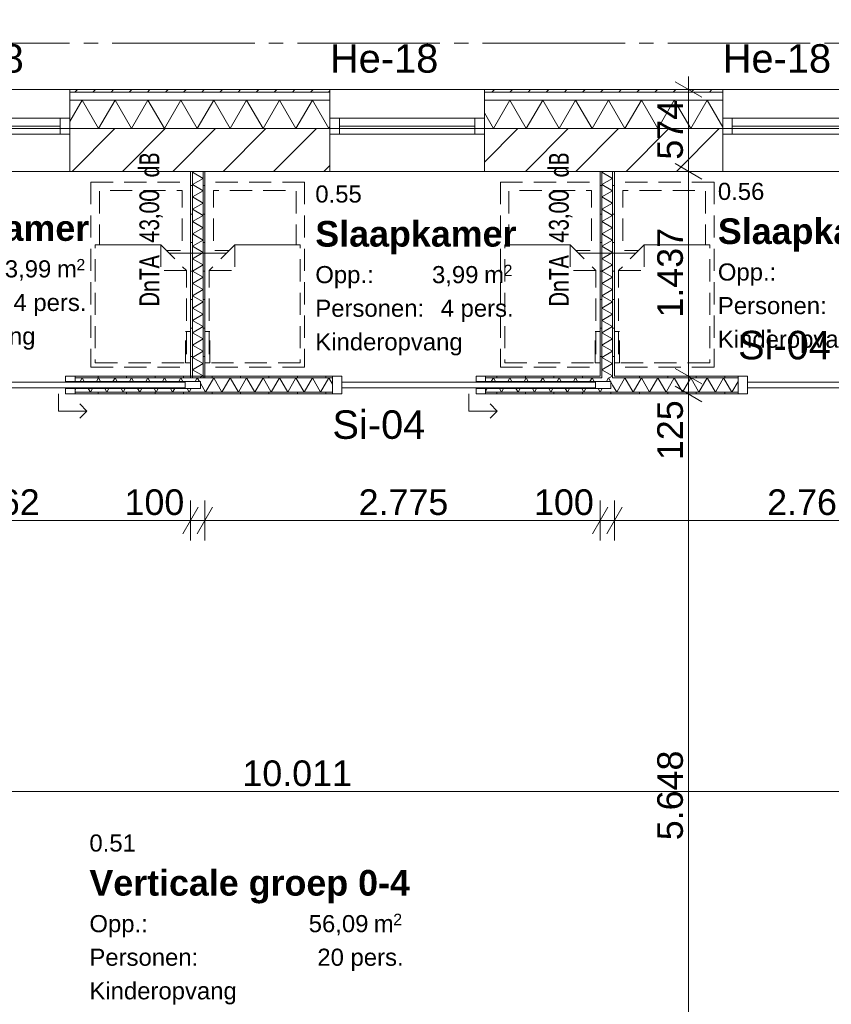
# Model space of a CAD drawing. Header units: millimetres. Extents: x 10 to 584, y 10 to 831.
# Tile 77 of 79: x 438 to 495, y 696 to 765. Entities that reach past the tile are written whole.
import ezdxf
from ezdxf.xclip import XClip

# ---------------------------------------------------------------- set-up
doc = ezdxf.new("R2010")
doc.units = ezdxf.units.MM
doc.header["$MEASUREMENT"] = 0
doc.header["$XCLIPFRAME"] = 0
doc.linetypes.add('B0204', pattern=[13, 10, -1, 1, -1])
doc.linetypes.add('B0701', pattern=[2.3412, 1.56, -0.7812])
for name, color, linetype in [('21 Buitenwanden', 7, 'Continuous'), ('21 Buitenwanden Doorsnede-arcering', 7, 'Continuous'), ('21 Buitenwanden Laagscheidingslijnen', 7, 'Continuous'), ('21 Buitenwanden Raamlabels', 7, 'Continuous'), ('21 Buitenwanden Ramen', 7, 'Continuous'), ('22 NC Binnenwanden', 7, 'Continuous'), ('22 NC Binnenwanden Deuren', 7, 'Continuous'), ('22 NC Binnenwanden Deurlabels', 7, 'Continuous'), ('22 NC Binnenwanden Doorsnede-arcering', 7, 'Continuous'), ('22 NC Binnenwanden Laagscheidingslijnen', 7, 'Continuous'), ('23 Vloeren', 7, 'Continuous'), ('73 Keuken', 7, 'Continuous'), ('82 Interieur', 7, 'Continuous'), ('A Stramien', 7, 'Continuous'), ('Maatvoering 1_ 50_100', 7, 'Continuous'), ('Tekst_dim 1_ 50_100', 7, 'Continuous'), ('Z Ruimtefuncties', 7, 'Continuous')]:
    doc.layers.add(name, color=color, linetype=linetype)
doc.styles.add('GENERATED_STYLE_1', font='txt')
doc.styles.add('GENERATED_STYLE_2', font='txt')
doc.styles.add('GENERATED_STYLE_3', font='txt')
pattern_1 = [(225, (78, 259.1879), (-0.6363961, 0.6363961), [])]
pattern_2 = [(45, (78, 259.188), (-1.767767, 1.767767), [])]
pattern_3 = [(180, (78, 259.1879), (0, 2), [])]
pattern_4 = [(270, (78, 259.1879), (2, 0), [])]

# ---------------------------------------------------------------- blocks, each defined once
blk = doc.blocks.new('*X81')
at = {"layer": '21 Buitenwanden Doorsnede-arcering', "color": 7, "linetype": 'Continuous', "lineweight": 0}
for p, q in [((442.885, 759.188), (442.015, 757.68)), ((442.885, 759.188), (444.04, 757.188)), ((445.195, 759.188), (444.04, 757.188)), ((445.195, 759.188), (446.349, 757.188)), ((447.504, 759.188), (446.349, 757.188)), ((447.504, 759.188), (448.659, 757.188)), ((449.814, 759.188), (448.659, 757.188)), ((449.814, 759.188), (450.968, 757.188)), ((452.123, 759.188), (450.968, 757.188)), ((452.123, 759.188), (453.278, 757.188)), ((454.432, 759.188), (453.278, 757.188)), ((454.432, 759.188), (455.587, 757.188)), ((456.742, 759.188), (455.587, 757.188)), ((456.742, 759.188), (457.896, 757.188)), ((459.051, 759.188), (457.896, 757.188)), ((459.051, 759.188), (460.206, 757.188)), ((460.281, 757.318), (460.206, 757.188))]:
    blk.add_line(p, q, dxfattribs=at)
blk = doc.blocks.new('*X82')
at = {"layer": '21 Buitenwanden Doorsnede-arcering', "color": 7, "linetype": 'Continuous', "lineweight": 0}
for p, q in [((472.908, 759.188), (471.753, 757.188)), ((472.908, 759.188), (474.062, 757.188)), ((475.217, 759.188), (474.062, 757.188)), ((475.217, 759.188), (476.372, 757.188)), ((477.526, 759.188), (476.372, 757.188)), ((477.526, 759.188), (478.681, 757.188)), ((479.836, 759.188), (478.681, 757.188)), ((479.836, 759.188), (480.99, 757.188)), ((482.145, 759.188), (480.99, 757.188)), ((482.145, 759.188), (483.3, 757.188)), ((484.455, 759.188), (483.3, 757.188)), ((484.455, 759.188), (485.609, 757.188)), ((486.764, 759.188), (485.609, 757.188)), ((486.764, 759.188), (487.855, 757.298)), ((471.121, 758.283), (471.753, 757.188))]:
    blk.add_line(p, q, dxfattribs=at)
blk = doc.blocks.new('*X176')
at = {"layer": '22 NC Binnenwanden Doorsnede-arcering', "color": 7, "linetype": 'Continuous', "lineweight": 0}
blk.add_line((480.092, 739.813), (479.875, 739.688), dxfattribs=at)
blk = doc.blocks.new('*X177')
at = {"layer": '22 NC Binnenwanden Doorsnede-arcering', "color": 7, "linetype": 'Continuous', "lineweight": 0}
for p, q in [((479.49, 754.188), (479.375, 754.121)), ((480.125, 753.688), (479.375, 754.121)), ((480.125, 753.688), (479.375, 753.255)), ((480.125, 752.822), (479.375, 753.255)), ((480.125, 752.822), (479.375, 752.389)), ((480.125, 751.956), (479.375, 752.389)), ((480.125, 751.956), (479.375, 751.523)), ((480.125, 751.09), (479.375, 751.523)), ((480.125, 751.09), (479.375, 750.657)), ((480.125, 750.224), (479.375, 750.657)), ((480.125, 750.224), (479.375, 749.791)), ((480.125, 749.358), (479.375, 749.791)), ((480.125, 749.358), (479.375, 748.925)), ((480.125, 748.492), (479.375, 748.925)), ((480.125, 748.492), (479.375, 748.059)), ((480.125, 747.626), (479.375, 748.059)), ((480.125, 747.626), (479.375, 747.193)), ((480.125, 746.76), (479.375, 747.193)), ((480.125, 746.76), (479.375, 746.327)), ((480.125, 745.894), (479.375, 746.327)), ((480.125, 745.894), (479.375, 745.461)), ((480.125, 745.028), (479.375, 745.461)), ((480.125, 745.028), (479.375, 744.595)), ((480.125, 744.162), (479.375, 744.595)), ((480.125, 744.162), (479.375, 743.729)), ((480.125, 743.296), (479.375, 743.729)), ((480.125, 743.296), (479.375, 742.863)), ((480.125, 742.43), (479.375, 742.863)), ((480.125, 742.43), (479.375, 741.997)), ((480.125, 741.564), (479.375, 741.997)), ((480.125, 741.564), (479.375, 741.131)), ((480.125, 740.698), (479.375, 741.131)), ((480.125, 740.698), (479.375, 740.265)), ((480.125, 739.832), (479.375, 740.265)), ((480.125, 739.832), (480.092, 739.813))]:
    blk.add_line(p, q, dxfattribs=at)
blk = doc.blocks.new('*X178')
at = {"layer": '22 NC Binnenwanden Doorsnede-arcering', "color": 7, "linetype": 'Continuous', "lineweight": 0}
for p, q in [((480.99, 739.688), (480.413, 738.688)), ((480.99, 739.688), (481.568, 738.688)), ((482.145, 739.688), (481.568, 738.688)), ((482.145, 739.688), (482.723, 738.688)), ((483.3, 739.688), (482.723, 738.688)), ((483.3, 739.688), (483.877, 738.688)), ((484.455, 739.688), (483.877, 738.688)), ((484.455, 739.688), (485.032, 738.688)), ((485.609, 739.688), (485.032, 738.688)), ((485.609, 739.688), (486.187, 738.688)), ((486.764, 739.688), (486.187, 738.688)), ((486.764, 739.688), (487.341, 738.688)), ((487.919, 739.688), (487.341, 738.688)), ((487.919, 739.688), (488.496, 738.688)), ((488.933, 739.445), (488.496, 738.688)), ((480.125, 739.187), (480.413, 738.688))]:
    blk.add_line(p, q, dxfattribs=at)
blk = doc.blocks.new('*X181')
at = {"layer": '22 NC Binnenwanden Doorsnede-arcering', "color": 7, "linetype": 'Continuous', "lineweight": 0}
for p, q in [((479.836, 739.688), (479.691, 739.438)), ((479.836, 739.688), (479.98, 739.438)), ((479.995, 739.412), (480.125, 739.187)), ((479.403, 738.938), (479.375, 738.89))]:
    blk.add_line(p, q, dxfattribs=at)
blk = doc.blocks.new('*X183')
at = {"layer": '22 NC Binnenwanden Doorsnede-arcering', "color": 7, "linetype": 'Continuous', "lineweight": 0}
for p, q in [((442.885, 739.688), (442.741, 739.438)), ((442.885, 739.688), (443.03, 739.438)), ((444.04, 739.688), (443.896, 739.438)), ((444.04, 739.688), (444.184, 739.438)), ((445.195, 739.688), (445.05, 739.438)), ((445.195, 739.688), (445.339, 739.438)), ((446.349, 739.688), (446.205, 739.438)), ((446.349, 739.688), (446.494, 739.438)), ((447.504, 739.688), (447.36, 739.438)), ((447.504, 739.688), (447.648, 739.438)), ((448.659, 739.688), (448.515, 739.438)), ((448.659, 739.688), (448.803, 739.438)), ((449.814, 739.688), (449.669, 739.438)), ((449.814, 739.688), (449.958, 739.438)), ((450.968, 739.688), (450.824, 739.438)), ((450.968, 739.688), (451.113, 739.438)), ((452.123, 739.688), (451.546, 738.688)), ((452.123, 739.688), (452.7, 738.688)), ((453.278, 739.688), (452.7, 738.688)), ((453.278, 739.688), (453.855, 738.688)), ((454.432, 739.688), (453.855, 738.688)), ((454.432, 739.688), (455.01, 738.688)), ((455.587, 739.688), (455.01, 738.688)), ((455.587, 739.688), (456.164, 738.688)), ((456.742, 739.688), (456.164, 738.688)), ((456.742, 739.688), (457.319, 738.688)), ((457.896, 739.688), (457.319, 738.688)), ((457.896, 739.688), (458.474, 738.688)), ((459.051, 739.688), (458.474, 738.688)), ((459.051, 739.688), (459.629, 738.688)), ((460.206, 739.688), (459.629, 738.688)), ((460.206, 739.688), (460.455, 739.256)), ((442.452, 738.938), (442.393, 738.834)), ((443.318, 738.938), (443.463, 738.688)), ((443.607, 738.938), (443.463, 738.688)), ((444.473, 738.938), (444.617, 738.688)), ((444.762, 738.938), (444.617, 738.688)), ((445.628, 738.938), (445.772, 738.688)), ((445.916, 738.938), (445.772, 738.688)), ((446.782, 738.938), (446.927, 738.688)), ((447.071, 738.938), (446.927, 738.688)), ((447.937, 738.938), (448.081, 738.688)), ((448.226, 738.938), (448.081, 738.688)), ((449.092, 738.938), (449.236, 738.688)), ((449.381, 738.938), (449.236, 738.688)), ((450.247, 738.938), (450.391, 738.688)), ((450.535, 738.938), (450.391, 738.688)), ((451.183, 739.317), (451.546, 738.688))]:
    blk.add_line(p, q, dxfattribs=at)
blk = doc.blocks.new('*X184')
at = {"layer": '22 NC Binnenwanden Doorsnede-arcering', "color": 7, "linetype": 'Continuous', "lineweight": 0}
for p, q in [((471.32, 738.938), (471.205, 738.739)), ((472.186, 738.938), (472.33, 738.688)), ((472.475, 738.938), (472.33, 738.688)), ((473.341, 738.938), (473.485, 738.688)), ((473.629, 738.938), (473.485, 738.688)), ((474.495, 738.938), (474.64, 738.688)), ((474.784, 738.938), (474.64, 738.688)), ((475.65, 738.938), (475.794, 738.688)), ((475.939, 738.938), (475.794, 738.688)), ((476.805, 738.938), (476.949, 738.688)), ((477.093, 738.938), (476.949, 738.688)), ((477.959, 738.938), (478.104, 738.688)), ((478.248, 738.938), (478.104, 738.688)), ((479.114, 738.938), (479.258, 738.688)), ((479.375, 738.89), (479.258, 738.688))]:
    blk.add_line(p, q, dxfattribs=at)
blk = doc.blocks.new('*X185')
at = {"layer": '22 NC Binnenwanden Doorsnede-arcering', "color": 7, "linetype": 'Continuous', "lineweight": 0}
for p, q in [((471.753, 739.688), (471.609, 739.438)), ((471.753, 739.688), (471.897, 739.438)), ((472.908, 739.688), (472.763, 739.438)), ((472.908, 739.688), (473.052, 739.438)), ((474.062, 739.688), (473.918, 739.438)), ((474.062, 739.688), (474.207, 739.438)), ((475.217, 739.688), (475.073, 739.438)), ((475.217, 739.688), (475.361, 739.438)), ((476.372, 739.688), (476.227, 739.438)), ((476.372, 739.688), (476.516, 739.438)), ((477.526, 739.688), (477.382, 739.438)), ((477.526, 739.688), (477.671, 739.438)), ((478.681, 739.688), (478.537, 739.438)), ((478.681, 739.688), (478.825, 739.438))]:
    blk.add_line(p, q, dxfattribs=at)
blk = doc.blocks.new('*X234')
at = {"layer": '22 NC Binnenwanden Doorsnede-arcering', "color": 7, "linetype": 'Continuous', "lineweight": 0}
for p, q in [((450.74, 754.188), (450.625, 754.121)), ((451.375, 753.688), (450.625, 754.121)), ((451.375, 753.688), (450.625, 753.255)), ((451.375, 752.822), (450.625, 753.255)), ((451.375, 752.822), (450.625, 752.389)), ((451.375, 751.956), (450.625, 752.389)), ((451.375, 751.956), (450.625, 751.523)), ((451.375, 751.09), (450.625, 751.523)), ((451.375, 751.09), (450.625, 750.657)), ((451.375, 750.224), (450.625, 750.657)), ((451.375, 750.224), (450.625, 749.791)), ((451.375, 749.358), (450.625, 749.791)), ((451.375, 749.358), (450.625, 748.925)), ((451.375, 748.492), (450.625, 748.925)), ((451.375, 748.492), (450.625, 748.059)), ((451.375, 747.626), (450.625, 748.059)), ((451.375, 747.626), (450.625, 747.193)), ((451.375, 746.76), (450.625, 747.193)), ((451.375, 746.76), (450.625, 746.327)), ((451.375, 745.894), (450.625, 746.327)), ((451.375, 745.894), (450.625, 745.461)), ((451.375, 745.028), (450.625, 745.461)), ((451.375, 745.028), (450.625, 744.595)), ((451.375, 744.162), (450.625, 744.595)), ((451.375, 744.162), (450.625, 743.729)), ((451.375, 743.296), (450.625, 743.729)), ((451.375, 743.296), (450.625, 742.863)), ((451.375, 742.43), (450.625, 742.863)), ((451.375, 742.43), (450.625, 741.997)), ((451.375, 741.564), (450.625, 741.997)), ((451.375, 741.564), (450.625, 741.131)), ((451.375, 740.698), (450.625, 741.131)), ((451.375, 740.698), (450.625, 740.265)), ((451.375, 739.832), (450.625, 740.265)), ((451.375, 739.832), (451.125, 739.688))]:
    blk.add_line(p, q, dxfattribs=at)
blk = doc.blocks.new('Drawing_2_2', base_point=(78, 259.188))
at = {"layer": '21 Buitenwanden Doorsnede-arcering', "linetype": 'Continuous', "lineweight": 0, "true_color": 0x000000}
h = blk.add_hatch(dxfattribs=at)
h.set_pattern_fill('310_Naaldhout__01__0002', color=18, style=0, pattern_type=2)
h.set_pattern_definition(pattern_1)
h.paths.add_polyline_path([(442.015, 759.748), (460.281, 759.748), (460.281, 759.928), (442.015, 759.928)])
h = blk.add_hatch(dxfattribs=at)
h.set_pattern_fill('310_Naaldhout__01__0002', color=18, style=0, pattern_type=2)
h.set_pattern_definition(pattern_1)
h.paths.add_polyline_path([(471.121, 759.928), (471.121, 759.748), (487.855, 759.748), (487.855, 759.928)])
h = blk.add_hatch(dxfattribs=at)
h.set_pattern_fill('130_Kalkzandsteen_0002', color=18, style=0, pattern_type=2)
h.set_pattern_definition(pattern_2)
h.paths.add_polyline_path([(460.281, 757.188), (442.015, 757.188), (442.015, 754.188), (460.281, 754.188)])
h = blk.add_hatch(dxfattribs=at)
h.set_pattern_fill('130_Kalkzandsteen_0002', color=18, style=0, pattern_type=2)
h.set_pattern_definition(pattern_2)
h.paths.add_polyline_path([(471.121, 754.188), (487.855, 754.188), (487.855, 757.188), (471.121, 757.188)])
at = {"layer": '22 NC Binnenwanden Doorsnede-arcering', "linetype": 'Continuous', "lineweight": 0, "true_color": 0x000000}
h = blk.add_hatch(dxfattribs=at)
h.set_pattern_fill('930_Lijnen_vert_200_0002', color=18, style=0, pattern_type=2)
h.set_pattern_definition(pattern_3)
h.paths.add_polyline_path([(450.625, 739.688), (450.625, 754.188), (450.5, 754.188), (450.5, 739.688)])
h = blk.add_hatch(dxfattribs=at)
h.set_pattern_fill('930_Lijnen_vert_200_0002', color=18, style=0, pattern_type=2)
h.set_pattern_definition(pattern_3)
h.paths.add_polyline_path([(451.5, 739.688), (451.5, 754.188), (451.375, 754.188), (451.375, 739.688)])
h = blk.add_hatch(dxfattribs=at)
h.set_pattern_fill('930_Lijnen_vert_200_0002', color=18, style=0, pattern_type=2)
h.set_pattern_definition(pattern_3)
h.paths.add_polyline_path([(479.375, 739.813), (479.375, 754.188), (479.25, 754.188), (479.25, 739.813)])
h = blk.add_hatch(dxfattribs=at)
h.set_pattern_fill('930_Lijnen_vert_200_0002', color=18, style=0, pattern_type=2)
h.set_pattern_definition(pattern_3)
h.paths.add_polyline_path([(480.25, 739.813), (480.25, 754.188), (480.125, 754.188), (480.125, 739.813)])
h = blk.add_hatch(dxfattribs=at)
h.set_pattern_fill('930_Lijnen_vert_200_0002', color=18, style=0, pattern_type=2)
h.set_pattern_definition(pattern_4)
h.paths.add_polyline_path([(442.393, 739.813), (442.393, 739.688), (460.455, 739.688), (460.455, 739.813)])
h = blk.add_hatch(dxfattribs=at)
h.set_pattern_fill('930_Lijnen_vert_200_0002', color=18, style=0, pattern_type=2)
h.set_pattern_definition(pattern_4)
h.paths.add_polyline_path([(471.205, 739.813), (471.205, 739.688), (479.25, 739.688), (479.25, 739.813)])
h = blk.add_hatch(dxfattribs=at)
h.set_pattern_fill('930_Lijnen_vert_200_0002', color=18, style=0, pattern_type=2)
h.set_pattern_definition(pattern_4)
h.paths.add_polyline_path([(479.25, 739.688), (479.375, 739.688), (479.375, 739.813), (479.25, 739.813)])
h = blk.add_hatch(dxfattribs=at)
h.set_pattern_fill('930_Lijnen_vert_200_0002', color=18, style=0, pattern_type=2)
h.set_pattern_definition(pattern_4)
h.paths.add_polyline_path([(480.125, 739.688), (480.25, 739.688), (480.25, 739.813), (480.125, 739.813)])
h = blk.add_hatch(dxfattribs=at)
h.set_pattern_fill('930_Lijnen_vert_200_0002', color=18, style=0, pattern_type=2)
h.set_pattern_definition(pattern_4)
h.paths.add_polyline_path([(480.25, 739.813), (480.25, 739.688), (488.933, 739.688), (488.933, 739.813)])
h = blk.add_hatch(dxfattribs=at)
h.set_pattern_fill('930_Lijnen_vert_200_0002', color=18, style=0, pattern_type=2)
h.set_pattern_definition(pattern_4)
h.paths.add_polyline_path([(442.393, 738.688), (442.393, 738.563), (460.455, 738.563), (460.455, 738.688)])
h = blk.add_hatch(dxfattribs=at)
h.set_pattern_fill('930_Lijnen_vert_200_0002', color=18, style=0, pattern_type=2)
h.set_pattern_definition(pattern_4)
h.paths.add_polyline_path([(471.205, 738.688), (471.205, 738.563), (488.933, 738.563), (488.933, 738.688)])
at = {"layer": '21 Buitenwanden', "color": 2, "linetype": 'Continuous', "lineweight": 0}
for p, q in [((442.015, 759.928), (442.015, 759.748)), ((460.281, 759.928), (460.281, 759.748)), ((471.121, 759.928), (471.121, 759.748)), ((487.855, 759.928), (487.855, 759.748))]:
    blk.add_line(p, q, dxfattribs=at)
at = {"layer": '21 Buitenwanden', "color": 9, "linetype": 'Continuous', "lineweight": 0}
for p, q in [((442.015, 759.748), (442.015, 759.188)), ((460.281, 759.748), (460.281, 759.188)), ((471.121, 759.748), (471.121, 759.188)), ((487.855, 759.748), (487.855, 759.188))]:
    blk.add_line(p, q, dxfattribs=at)
at = {"layer": '21 Buitenwanden', "color": 1, "linetype": 'Continuous', "lineweight": 0}
for p, q in [((442.015, 759.188), (442.015, 757.928)), ((460.281, 759.188), (460.281, 757.928)), ((471.121, 759.188), (471.121, 757.928)), ((487.855, 759.188), (487.855, 757.928)), ((442.015, 757.928), (442.015, 757.188)), ((460.281, 757.928), (460.281, 757.188)), ((471.121, 757.928), (471.121, 757.188)), ((487.855, 757.928), (487.855, 757.188))]:
    blk.add_line(p, q, dxfattribs=at)
at = {"layer": '21 Buitenwanden', "color": 3, "linetype": 'Continuous', "lineweight": 0}
for p, q in [((442.015, 757.188), (442.015, 756.788)), ((442.015, 756.788), (442.015, 754.188)), ((460.281, 757.188), (460.281, 756.788)), ((460.281, 756.788), (460.281, 754.188)), ((471.121, 757.188), (471.121, 756.788)), ((471.121, 756.788), (471.121, 754.188)), ((487.855, 757.188), (487.855, 756.788)), ((487.855, 756.788), (487.855, 754.188))]:
    blk.add_line(p, q, dxfattribs=at)
at = {"layer": '21 Buitenwanden', "color": 2, "linetype": 'Continuous', "lineweight": 0, "flags": 128}
for points in [[(460.281, 759.928), (442.015, 759.928)], [(487.855, 759.928), (471.121, 759.928)]]:
    blk.add_lwpolyline(points, dxfattribs=at)
at = {"layer": '21 Buitenwanden', "color": 3, "linetype": 'Continuous', "lineweight": 0, "flags": 128}
for points in [[(442.015, 754.188), (460.281, 754.188)], [(471.121, 754.188), (487.855, 754.188)]]:
    blk.add_lwpolyline(points, dxfattribs=at)
at = {"layer": '21 Buitenwanden Laagscheidingslijnen', "color": 2, "linetype": 'Continuous', "lineweight": 0}
for p, q in [((460.281, 759.748), (442.015, 759.748)), ((487.855, 759.748), (471.121, 759.748))]:
    blk.add_line(p, q, dxfattribs=at)
at = {"layer": '21 Buitenwanden Laagscheidingslijnen', "color": 1, "linetype": 'Continuous', "lineweight": 0}
for p, q in [((460.281, 759.188), (442.015, 759.188)), ((487.855, 759.188), (471.121, 759.188))]:
    blk.add_line(p, q, dxfattribs=at)
at = {"layer": '21 Buitenwanden Laagscheidingslijnen', "color": 3, "linetype": 'Continuous', "lineweight": 0}
for p, q in [((460.281, 757.188), (442.015, 757.188)), ((487.855, 757.188), (471.121, 757.188))]:
    blk.add_line(p, q, dxfattribs=at)
at = {"layer": '21 Buitenwanden Ramen', "color": 9, "linetype": 'Continuous', "lineweight": 0}
for p, q in [((431.175, 759.928), (442.015, 759.928)), ((442.015, 759.748), (442.015, 759.188)), ((460.281, 759.928), (471.121, 759.928)), ((460.281, 759.748), (460.281, 759.188)), ((471.121, 759.748), (471.121, 759.188)), ((487.855, 759.928), (498.695, 759.928)), ((487.855, 759.748), (487.855, 759.188)), ((431.175, 754.188), (442.015, 754.188)), ((460.281, 754.188), (471.121, 754.188)), ((487.855, 754.188), (498.695, 754.188))]:
    blk.add_line(p, q, dxfattribs=at)
at = {"layer": '21 Buitenwanden Ramen', "color": 2, "linetype": 'Continuous', "lineweight": 0}
for p, q in [((442.015, 759.928), (442.015, 759.748)), ((460.281, 759.928), (460.281, 759.748)), ((471.121, 759.928), (471.121, 759.748)), ((487.855, 759.928), (487.855, 759.748))]:
    blk.add_line(p, q, dxfattribs=at)
at = {"layer": '21 Buitenwanden Ramen', "color": 1, "linetype": 'Continuous', "lineweight": 0}
for p, q in [((442.015, 759.188), (442.015, 757.928)), ((460.281, 759.188), (460.281, 757.928)), ((471.121, 759.188), (471.121, 757.928)), ((487.855, 759.188), (487.855, 757.928)), ((441.345, 757.928), (431.845, 757.928)), ((431.845, 757.358), (441.345, 757.358)), ((442.015, 757.928), (441.345, 757.928)), ((441.345, 757.928), (441.345, 756.788)), ((442.015, 757.928), (442.015, 757.188)), ((442.015, 757.928), (442.015, 757.188)), ((460.951, 757.928), (460.281, 757.928)), ((460.281, 757.928), (460.281, 757.188)), ((460.281, 757.928), (460.281, 757.188)), ((460.951, 756.788), (460.951, 757.928)), ((470.451, 757.928), (460.951, 757.928)), ((460.951, 757.358), (470.451, 757.358)), ((471.121, 757.928), (470.451, 757.928)), ((470.451, 757.928), (470.451, 756.788)), ((471.121, 757.928), (471.121, 757.188)), ((471.121, 757.928), (471.121, 757.188)), ((488.525, 757.928), (487.855, 757.928)), ((487.855, 757.928), (487.855, 757.188)), ((487.855, 757.928), (487.855, 757.188)), ((488.525, 756.788), (488.525, 757.928)), ((498.025, 757.928), (488.525, 757.928)), ((488.525, 757.358), (498.025, 757.358)), ((431.845, 756.788), (441.345, 756.788)), ((441.345, 756.788), (442.015, 756.788)), ((460.281, 756.788), (460.951, 756.788)), ((460.951, 756.788), (470.451, 756.788)), ((470.451, 756.788), (471.121, 756.788)), ((487.855, 756.788), (488.525, 756.788)), ((488.525, 756.788), (498.025, 756.788))]:
    blk.add_line(p, q, dxfattribs=at)
at = {"layer": '21 Buitenwanden Ramen', "color": 3, "linetype": 'Continuous', "lineweight": 0}
for p, q in [((442.015, 757.188), (442.015, 756.788)), ((442.015, 757.188), (442.015, 756.788)), ((442.015, 756.788), (442.015, 754.188)), ((460.281, 757.188), (460.281, 756.788)), ((460.281, 757.188), (460.281, 756.788)), ((460.281, 756.788), (460.281, 754.188)), ((471.121, 757.188), (471.121, 756.788)), ((471.121, 757.188), (471.121, 756.788)), ((471.121, 756.788), (471.121, 754.188)), ((487.855, 757.188), (487.855, 756.788)), ((487.855, 757.188), (487.855, 756.788)), ((487.855, 756.788), (487.855, 754.188))]:
    blk.add_line(p, q, dxfattribs=at)
at = {"layer": '22 NC Binnenwanden', "color": 1, "linetype": 'Continuous', "lineweight": 0}
for p, q in [((442.393, 739.688), (442.393, 739.813)), ((442.393, 739.438), (442.393, 739.688)), ((451.183, 739.438), (442.393, 739.438)), ((451.183, 738.938), (451.183, 739.438)), ((460.455, 739.688), (460.455, 739.813)), ((460.455, 738.688), (460.455, 739.688)), ((471.205, 739.688), (471.205, 739.813)), ((471.205, 739.438), (471.205, 739.688)), ((479.995, 739.438), (471.205, 739.438)), ((479.995, 738.938), (479.995, 739.438)), ((488.933, 739.688), (488.933, 739.813)), ((488.933, 738.688), (488.933, 739.688)), ((442.393, 738.938), (451.183, 738.938)), ((442.393, 738.688), (442.393, 738.938)), ((442.393, 738.563), (442.393, 738.688)), ((460.455, 738.563), (460.455, 738.688)), ((471.205, 738.938), (479.995, 738.938)), ((471.205, 738.688), (471.205, 738.938)), ((471.205, 738.563), (471.205, 738.688)), ((488.933, 738.563), (488.933, 738.688))]:
    blk.add_line(p, q, dxfattribs=at)
at = {"layer": '22 NC Binnenwanden', "color": 1, "linetype": 'Continuous', "lineweight": 0, "flags": 128}
for points in [[(451.5, 754.188), (450.5, 754.188)], [(450.5, 754.188), (450.5, 739.688)], [(451.5, 739.688), (451.5, 754.188)], [(479.375, 754.188), (479.25, 754.188)], [(479.25, 754.188), (479.25, 739.813)], [(480.125, 754.188), (479.375, 754.188)], [(480.25, 754.188), (480.125, 754.188)], [(480.25, 739.813), (480.25, 754.188)], [(460.455, 739.813), (442.393, 739.813)], [(450.5, 739.688), (451.5, 739.688)], [(479.25, 739.813), (471.205, 739.813)], [(488.933, 739.813), (480.25, 739.813)], [(442.393, 738.563), (460.455, 738.563)], [(471.205, 738.563), (488.933, 738.563)]]:
    blk.add_lwpolyline(points, dxfattribs=at)
at = {"layer": '22 NC Binnenwanden Deuren', "color": 1, "linetype": 'Continuous', "lineweight": 0}
for p, q in [((450.123, 739.388), (432.313, 739.388)), ((441.723, 739.438), (441.723, 739.813)), ((441.723, 739.813), (442.393, 739.813)), ((442.393, 739.438), (441.723, 739.438)), ((442.393, 739.813), (442.393, 739.438)), ((442.393, 739.688), (442.393, 739.813)), ((442.393, 739.688), (442.393, 739.813)), ((442.393, 739.438), (442.393, 739.688)), ((442.393, 739.438), (442.393, 739.688)), ((450.123, 738.988), (450.123, 739.388)), ((460.455, 739.813), (461.125, 739.813)), ((460.455, 738.563), (460.455, 739.813)), ((460.455, 739.688), (460.455, 739.813)), ((460.455, 739.688), (460.455, 739.813)), ((460.455, 738.688), (460.455, 739.688)), ((460.455, 738.688), (460.455, 739.688)), ((461.125, 739.813), (461.125, 738.563)), ((478.935, 739.388), (461.125, 739.388)), ((461.125, 739.388), (461.125, 738.988)), ((470.535, 739.438), (470.535, 739.813)), ((470.535, 739.813), (471.205, 739.813)), ((471.205, 739.438), (470.535, 739.438)), ((471.205, 739.813), (471.205, 739.438)), ((471.205, 739.688), (471.205, 739.813)), ((471.205, 739.688), (471.205, 739.813)), ((471.205, 739.438), (471.205, 739.688)), ((471.205, 739.438), (471.205, 739.688)), ((478.935, 738.988), (478.935, 739.388)), ((488.933, 739.813), (489.603, 739.813)), ((488.933, 738.563), (488.933, 739.813)), ((488.933, 739.688), (488.933, 739.813)), ((488.933, 739.688), (488.933, 739.813)), ((488.933, 738.688), (488.933, 739.688)), ((488.933, 738.688), (488.933, 739.688)), ((489.603, 739.813), (489.603, 738.563)), ((507.413, 739.388), (489.603, 739.388)), ((489.603, 739.388), (489.603, 738.988)), ((432.313, 738.988), (450.123, 738.988)), ((441.723, 738.563), (441.723, 738.938)), ((441.723, 738.938), (442.393, 738.938)), ((442.393, 738.938), (442.393, 738.563)), ((442.393, 738.688), (442.393, 738.938)), ((442.393, 738.688), (442.393, 738.938)), ((442.393, 738.563), (442.393, 738.688)), ((442.393, 738.563), (442.393, 738.688)), ((460.455, 738.563), (460.455, 738.688)), ((460.455, 738.563), (460.455, 738.688)), ((461.125, 738.988), (478.935, 738.988)), ((470.535, 738.563), (470.535, 738.938)), ((470.535, 738.938), (471.205, 738.938)), ((471.205, 738.938), (471.205, 738.563)), ((471.205, 738.688), (471.205, 738.938)), ((471.205, 738.688), (471.205, 738.938)), ((471.205, 738.563), (471.205, 738.688)), ((471.205, 738.563), (471.205, 738.688)), ((488.933, 738.563), (488.933, 738.688)), ((488.933, 738.563), (488.933, 738.688)), ((489.603, 738.988), (507.413, 738.988)), ((441.218, 738.563), (441.218, 737.363)), ((442.393, 738.563), (441.723, 738.563)), ((461.125, 738.563), (460.455, 738.563)), ((470.03, 738.563), (470.03, 737.363)), ((471.205, 738.563), (470.535, 738.563)), ((489.603, 738.563), (488.933, 738.563)), ((441.218, 737.363), (443.218, 737.363)), ((443.218, 737.363), (442.718, 737.863)), ((443.218, 737.363), (442.718, 736.863)), ((470.03, 737.363), (472.03, 737.363)), ((472.03, 737.363), (471.53, 737.863)), ((472.03, 737.363), (471.53, 736.863))]:
    blk.add_line(p, q, dxfattribs=at)
at = {"layer": '22 NC Binnenwanden Laagscheidingslijnen', "color": 9, "linetype": 'Continuous', "lineweight": 0}
for p, q in [((450.625, 739.688), (450.625, 754.188)), ((451.375, 739.688), (451.375, 754.188)), ((479.375, 739.813), (479.375, 754.188)), ((480.125, 739.813), (480.125, 754.188)), ((479.375, 739.813), (479.375, 739.688)), ((479.375, 739.813), (479.375, 739.688)), ((480.125, 739.688), (480.125, 739.813)), ((480.125, 739.688), (480.125, 739.813))]:
    blk.add_line(p, q, dxfattribs=at)
at = {"layer": '22 NC Binnenwanden Laagscheidingslijnen', "color": 1, "linetype": 'Continuous', "lineweight": 0}
for p, q in [((460.455, 739.688), (442.393, 739.688)), ((479.375, 739.688), (471.205, 739.688)), ((488.933, 739.688), (480.125, 739.688)), ((460.455, 738.688), (442.393, 738.688)), ((488.933, 738.688), (471.205, 738.688))]:
    blk.add_line(p, q, dxfattribs=at)
at = {"layer": '23 Vloeren', "color": 1, "linetype": 'Continuous', "lineweight": 0, "flags": 128}
blk.add_lwpolyline([(96, 265.188), (370, 265.188), (370, 439.188), (366, 439.188), (366, 570.048), (420.61, 570.048), (420.61, 554.048), (510, 554.048), (510, 626.688), (459.924, 626.688), (459.924, 683.688), (510, 683.688), (510, 757.188), (294, 757.188), (294, 763.188), (78, 763.188), (78, 475.188), (96, 475.188)], close=True, dxfattribs=at)
at = {"layer": '82 Interieur', "color": 1, "linetype": 'B0701', "lineweight": 0}
for p, q in [((443.5, 753.438), (443.5, 740.438)), ((443.5, 753.438), (450.5, 753.438)), ((450.5, 753.438), (450.5, 740.438)), ((458.5, 753.438), (451.5, 753.438)), ((451.5, 753.438), (451.5, 740.438)), ((458.5, 753.438), (458.5, 740.438)), ((472.25, 753.438), (472.25, 740.438)), ((472.25, 753.438), (479.25, 753.438)), ((479.25, 753.438), (479.25, 740.438)), ((487.25, 753.438), (480.25, 753.438)), ((480.25, 753.438), (480.25, 740.438)), ((487.25, 753.438), (487.25, 740.438)), ((448.4, 749.038), (448.4, 747.238)), ((453.6, 749.038), (453.6, 747.238)), ((477.15, 749.038), (477.15, 747.238)), ((482.35, 749.038), (482.35, 747.238)), ((450.2, 747.238), (448.4, 747.238)), ((451.8, 747.238), (453.6, 747.238)), ((478.95, 747.238), (477.15, 747.238)), ((480.55, 747.238), (482.35, 747.238)), ((450.15, 740.75), (450.15, 742.938)), ((450.15, 742.938), (450.5, 742.938)), ((451.85, 742.938), (451.5, 742.938)), ((451.85, 740.75), (451.85, 742.938)), ((478.9, 740.75), (478.9, 742.938)), ((478.9, 742.938), (479.25, 742.938)), ((480.6, 742.938), (480.25, 742.938)), ((480.6, 740.75), (480.6, 742.938)), ((450.5, 740.75), (450.15, 740.75)), ((451.5, 740.75), (451.85, 740.75)), ((479.25, 740.75), (478.9, 740.75)), ((480.25, 740.75), (480.6, 740.75)), ((443.5, 740.438), (450.5, 740.438)), ((458.5, 740.438), (451.5, 740.438)), ((472.25, 740.438), (479.25, 740.438)), ((487.25, 740.438), (480.25, 740.438))]:
    blk.add_line(p, q, dxfattribs=at)
at = {"layer": '82 Interieur', "color": 1, "linetype": 'B0701', "lineweight": 0, "flags": 128}
for points in [[(448.4, 749.038), (448.8, 748.638), (449.9, 748.638), (449.9, 752.838), (444.1, 752.838), (444.1, 749.038)], [(453.6, 749.038), (453.2, 748.638), (452.1, 748.638), (452.1, 752.838), (457.9, 752.838), (457.9, 749.038)], [(477.15, 749.038), (477.55, 748.638), (478.65, 748.638), (478.65, 752.838), (472.85, 752.838), (472.85, 749.038)], [(482.35, 749.038), (481.95, 748.638), (480.85, 748.638), (480.85, 752.838), (486.65, 752.838), (486.65, 749.038)], [(443.8, 740.738), (450.2, 740.738), (450.2, 747.238), (448.4, 749.038), (443.8, 749.038)], [(458.2, 740.738), (451.8, 740.738), (451.8, 747.238), (453.6, 749.038), (458.2, 749.038)], [(472.55, 740.738), (478.95, 740.738), (478.95, 747.238), (477.15, 749.038), (472.55, 749.038)], [(486.95, 740.738), (480.55, 740.738), (480.55, 747.238), (482.35, 749.038), (486.95, 749.038)]]:
    blk.add_lwpolyline(points, close=True, dxfattribs=at)
at = {"layer": 'A Stramien', "color": 9, "linetype": 'B0204', "lineweight": 0}
blk.add_line((68, 763.188), (520.556, 763.188), dxfattribs=at)
at = {"layer": 'Maatvoering 1_ 50_100', "color": 1, "linetype": 'Continuous', "lineweight": 0}
for p, q in [((485.444, 759.928), (485.444, 760.845)), ((486.382, 759.387), (484.507, 760.469)), ((486.85, 759.928), (484.038, 759.928)), ((485.444, 754.188), (485.444, 759.928)), ((484.507, 754.729), (486.382, 753.647)), ((486.85, 754.188), (484.038, 754.188)), ((485.444, 739.813), (485.444, 754.188)), ((484.507, 740.354), (486.382, 739.272)), ((486.85, 739.813), (484.038, 739.813)), ((485.444, 738.563), (485.444, 739.813)), ((484.507, 739.104), (486.382, 738.022)), ((486.85, 738.563), (484.038, 738.563)), ((485.444, 682.083), (485.444, 738.563)), ((450.5, 728.279), (450.5, 731.091)), ((451.5, 728.279), (451.5, 731.091)), ((479.25, 728.279), (479.25, 731.091)), ((480.25, 728.279), (480.25, 731.091)), ((451.041, 730.622), (449.959, 728.747)), ((452.041, 730.622), (450.959, 728.747)), ((479.791, 730.622), (478.709, 728.747)), ((480.791, 730.622), (479.709, 728.747)), ((422.875, 729.685), (450.5, 729.685)), ((450.5, 729.685), (451.5, 729.685)), ((451.5, 729.685), (479.25, 729.685)), ((479.25, 729.685), (480.25, 729.685)), ((480.25, 729.685), (507.86, 729.685)), ((407.753, 710.661), (507.86, 710.661))]:
    blk.add_line(p, q, dxfattribs=at)
at = {"layer": 'Tekst_dim 1_ 50_100', "color": 1, "linetype": 'Continuous', "lineweight": 0}
for p, q in [((452.99, 748.438), (449.01, 748.438)), ((477.76, 748.438), (477.75, 748.438)), ((481.74, 748.438), (477.76, 748.438))]:
    blk.add_line(p, q, dxfattribs=at)
at = {"layer": '73 Keuken', "color": 4, "linetype": 'Continuous', "lineweight": 0}
for name in ['*X81', '*X82', '*X234', '*X177', '*X183', '*X185', '*X181', '*X176', '*X178', '*X184']:
    blk.add_blockref(name, (0, 0), dxfattribs=at)
at = {"layer": '21 Buitenwanden Raamlabels', "color": 2, "linetype": 'Continuous', "lineweight": 0, "char_height": 2, "attachment_point": 7, "style": 'GENERATED_STYLE_1'}
for insert in [(431.175, 761.081), (460.281, 761.081), (487.855, 761.081)]:
    blk.add_mtext('\\A1;{\\pql;\\fArial|b0|i0|c0|p38;He-18}', dxfattribs=dict(at, insert=insert))
at = {"layer": '22 NC Binnenwanden Deurlabels', "color": 2, "linetype": 'Continuous', "lineweight": 0, "char_height": 2, "attachment_point": 7, "style": 'GENERATED_STYLE_1'}
for insert in [(488.933, 740.966), (460.455, 735.386)]:
    blk.add_mtext('\\A1;{\\pql;\\fArial|b0|i0|c0|p38;Si-04}', dxfattribs=dict(at, insert=insert))
at = {"layer": 'Maatvoering 1_ 50_100', "color": 2, "linetype": 'Continuous', "lineweight": 0, "char_height": 1.8, "attachment_point": 7, "rotation": 90, "style": 'GENERATED_STYLE_1'}
for s, insert, width in [('\\A1;{\\pql;\\fArial|b0|i0|c0|p38;574}', (485.084, 755.009), 4.09784), ('\\A1;{\\pql;\\fArial|b0|i0|c0|p38;1.437}', (485.084, 743.923), 6.15497), ('\\A1;{\\pql;\\fArial|b0|i0|c0|p38;125}', (485.084, 733.923), 4.09784), ('\\A1;{\\pql;\\fArial|b0|i0|c0|p38;5.648}', (485.084, 707.245), 6.15497)]:
    blk.add_mtext(s, dxfattribs=dict(at, insert=insert, width=width))
at = {"layer": 'Maatvoering 1_ 50_100', "color": 2, "linetype": 'Continuous', "lineweight": 0, "char_height": 1.8, "attachment_point": 7, "style": 'GENERATED_STYLE_1'}
for s, insert, width in [('\\A1;{\\pql;\\fArial|b0|i0|c0|p38;2.762}', (433.61, 730.045), 6.15497), ('\\A1;{\\pql;\\fArial|b0|i0|c0|p38;100}', (445.86, 730.045), 4.09784), ('\\A1;{\\pql;\\fArial|b0|i0|c0|p38;2.775}', (462.297, 730.045), 6.15497), ('\\A1;{\\pql;\\fArial|b0|i0|c0|p38;100}', (474.61, 730.045), 4.09784), ('\\A1;{\\pql;\\fArial|b0|i0|c0|p38;2.761}', (490.977, 730.045), 6.15497), ('\\A1;{\\pql;\\fArial|b0|i0|c0|p38;10.011}', (454.136, 711.021), 7.3399)]:
    blk.add_mtext(s, dxfattribs=dict(at, insert=insert, width=width))
at = {"layer": 'Tekst_dim 1_ 50_100', "color": 2, "linetype": 'Continuous', "lineweight": 0, "char_height": 1.4, "attachment_point": 1, "rotation": 90, "style": 'GENERATED_STYLE_3'}
for insert in [(446.901, 744.704), (475.651, 744.704)]:
    blk.add_mtext('\\A1;{\\W0.750000x;\\pql;\\pt0,30;\\fCalibri|b0|i0|c0|p34;DnTA \\fCalibri|b0|i0|c0|p34;\\A1{\\H.66x;\\S^  ;}\\fCalibri|b0|i0|c0|p34;\\fCalibri|b0|i0|c0|p34;\\A1{\\H.66x;\\S^  ;}\\fCalibri|b0|i0|c0|p34;\\fCalibri|b0|i0|c0|p34;\\fCalibri|b0|i0|c0|p34;\\fCalibri|b0|i0|c0|p34;\\fCalibri|b0|i0|c0|p34;\\fCalibri|b0|i0|c0|p34;43,00 \\fCalibri|b0|i0|c0|p34;\\A1{\\H.66x;\\S^  ;}\\fCalibri|b0|i0|c0|p34;\\fCalibri|b0|i0|c0|p34;\\A1{\\H.66x;\\S^  ;}\\fCalibri|b0|i0|c0|p34;\\fCalibri|b0|i0|c0|p34;\\fCalibri|b0|i0|c0|p34;\\fCalibri|b0|i0|c0|p34;\\fCalibri|b0|i0|c0|p34;\\fCalibri|b0|i0|c0|p34;dB\\fCalibri|b0|i0|c0|p34;\\A1{\\H.66x;\\S^  ;}\\fCalibri|b0|i0|c0|p34;\\fCalibri|b0|i0|c0|p34;\\A1{\\H.66x;\\S^  ;}\\fCalibri|b0|i0|c0|p34;\\fCalibri|b0|i0|c0|p34;\\fCalibri|b0|i0|c0|p34;\\fCalibri|b0|i0|c0|p34;\\fCalibri|b0|i0|c0|p34;\\fCalibri|b0|i0|c0|p34;\\fCalibri|b0|i0|c0|p34;\\fCalibri|b0|i0|c0|p34;\\fCalibri|b0|i0|c0|p34;\\fCalibri|b0|i0|c0|p34;\\fCalibri|b0|i0|c0|p34;\\fCalibri|b0|i0|c0|p34;\\fCalibri|b0|i0|c0|p34;\\fCalibri|b0|i0|c0|p34;\\fCalibri|b0|i0|c0|p34;\\fCalibri|b0|i0|c0|p34;\\fCalibri|b0|i0|c0|p34;\\fCalibri|b0|i0|c0|p34;\\fCalibri|b0|i0|c0|p34;\\fCalibri|b0|i0|c0|p34;\\fCalibri|b0|i0|c0|p34;\\fCalibri|b0|i0|c0|p34;\\fCalibri|b0|i0|c0|p34;\\fCalibri|b0|i0|c0|p34;\\fCalibri|b0|i0|c0|p34;\\fCalibri|b0|i0|c0|p34;}', dxfattribs=dict(at, insert=insert))
at = {"layer": 'Z Ruimtefuncties', "color": 2, "linetype": 'Continuous', "lineweight": 0, "attachment_point": 1}
for s, insert, char_height, style in [('\\A1;{\\pql;\\pt0;\\fArial|b0|i0|c0|p38;0.55}', (459.254, 753.198), 1.2, 'GENERATED_STYLE_1'), ('\\A1;{\\pql;\\pt0;\\fArial|b0|i0|c0|p38;0.56}', (487.515, 753.381), 1.2, 'GENERATED_STYLE_1'), ('\\A1;{\\pql;\\pt0;\\fArial|b1|i0|c0|p38;Slaapkamer}', (429.264, 751.107), 1.8, 'GENERATED_STYLE_2'), ('\\A1;{\\pql;\\pt0;\\fArial|b1|i0|c0|p38;Slaapkamer}', (459.254, 750.703), 1.8, 'GENERATED_STYLE_2'), ('\\A1;{\\pql;\\pt0;\\fArial|b1|i0|c0|p38;Slaapkamer}', (487.515, 750.887), 1.8, 'GENERATED_STYLE_2'), ('\\A1;{\\pql;\\fArial|b0|i0|c0|p38;3,99}', (437.456, 747.944), 1.2, 'GENERATED_STYLE_1'), ('\\A1;{\\pql;\\fArial|b0|i0|c0|p38; m}', (440.649, 747.944), 1.2, 'GENERATED_STYLE_1'), ('\\A1;{\\pql;\\fArial|b0|i0|c0|p38;2}', (442.481, 748.036), 0.8, 'GENERATED_STYLE_1'), ('\\A1;{\\pql;\\pt0;\\fArial|b0|i0|c0|p38;Opp.: }', (487.515, 747.724), 1.2, 'GENERATED_STYLE_1'), ('\\A1;{\\pql;\\pt0;\\fArial|b0|i0|c0|p38;Opp.: }', (459.254, 747.541), 1.2, 'GENERATED_STYLE_1'), ('\\A1;{\\pql;\\fArial|b0|i0|c0|p38;3,99}', (467.446, 747.541), 1.2, 'GENERATED_STYLE_1'), ('\\A1;{\\pql;\\fArial|b0|i0|c0|p38; m}', (470.639, 747.541), 1.2, 'GENERATED_STYLE_1'), ('\\A1;{\\pql;\\fArial|b0|i0|c0|p38;2}', (472.471, 747.632), 0.8, 'GENERATED_STYLE_1'), ('\\A1;{\\pql;\\pt0;\\fArial|b0|i0|c0|p38;4 pers.}', (438.063, 745.587), 1.2, 'GENERATED_STYLE_1'), ('\\A1;{\\pql;\\pt0;\\fArial|b0|i0|c0|p38;Personen: }', (459.254, 745.183), 1.2, 'GENERATED_STYLE_1'), ('\\A1;{\\pql;\\pt0;\\fArial|b0|i0|c0|p38;4 pers.}', (468.053, 745.183), 1.2, 'GENERATED_STYLE_1'), ('\\A1;{\\pql;\\pt0;\\fArial|b0|i0|c0|p38;Personen: }', (487.515, 745.367), 1.2, 'GENERATED_STYLE_1'), ('\\A1;{\\pql;\\pt0;\\fArial|b0|i0|c0|p38;Kinderopvang}', (429.264, 743.23), 1.2, 'GENERATED_STYLE_1'), ('\\A1;{\\pql;\\pt0;\\fArial|b0|i0|c0|p38;Kinderopvang}', (459.254, 742.826), 1.2, 'GENERATED_STYLE_1'), ('\\A1;{\\pql;\\pt0;\\fArial|b0|i0|c0|p38;Kinderopvang}', (487.515, 743.01), 1.2, 'GENERATED_STYLE_1'), ('\\A1;{\\pql;\\pt0;\\fArial|b0|i0|c0|p38;0.51}', (443.395, 707.651), 1.2, 'GENERATED_STYLE_1'), ('\\A1;{\\pql;\\pt0;\\fArial|b1|i0|c0|p38;Verticale groep 0-4}', (443.395, 705.156), 1.8, 'GENERATED_STYLE_2'), ('\\A1;{\\pql;\\fArial|b0|i0|c0|p38;2}', (464.726, 702.085), 0.8, 'GENERATED_STYLE_1'), ('\\A1;{\\pql;\\pt0;\\fArial|b0|i0|c0|p38;Opp.: }', (443.395, 701.993), 1.2, 'GENERATED_STYLE_1'), ('\\A1;{\\pql;\\fArial|b0|i0|c0|p38;56,09}', (458.79, 701.993), 1.2, 'GENERATED_STYLE_1'), ('\\A1;{\\pql;\\fArial|b0|i0|c0|p38; m}', (462.893, 701.993), 1.2, 'GENERATED_STYLE_1'), ('\\A1;{\\pql;\\pt0;\\fArial|b0|i0|c0|p38;Personen: }', (443.395, 699.636), 1.2, 'GENERATED_STYLE_1'), ('\\A1;{\\pql;\\pt0;\\fArial|b0|i0|c0|p38;20 pers.}', (459.397, 699.636), 1.2, 'GENERATED_STYLE_1'), ('\\A1;{\\pql;\\pt0;\\fArial|b0|i0|c0|p38;Kinderopvang}', (443.395, 697.279), 1.2, 'GENERATED_STYLE_1')]:
    blk.add_mtext(s, dxfattribs=dict(at, insert=insert, char_height=char_height, style=style))

msp = doc.modelspace()

# ---------------------------------------------------------------- block references
at = {"color": 4, "linetype": 'Continuous', "lineweight": 0}
ref = msp.add_blockref('Drawing_2_2', (78, 259.188), dxfattribs=at)
XClip(ref).set_block_clipping_path([(30, 141.736842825), (586.5626696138, 806.4087291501)])

doc.saveas('drawing.dxf')
